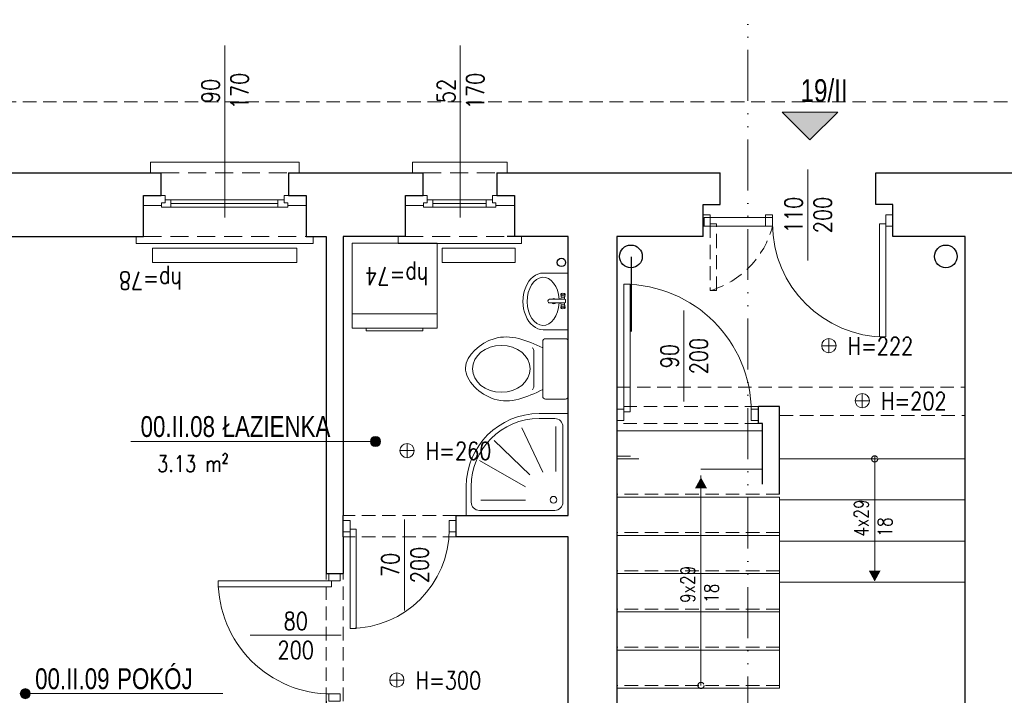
# Model space of a CAD drawing. Header units: millimetres. Extents: x 284606 to 628701, y -213781 to -93475.
# Tile 16 of 102: x 287657 to 288353, y -103279 to -102802. Entities that reach past the tile are written whole.
import ezdxf
from ezdxf.enums import TextEntityAlignment as Align
from ezdxf.lldxf.tags import DXFTag

# ---------------------------------------------------------------- set-up
doc = ezdxf.new("R2010")
doc.units = ezdxf.units.MM
for name, pattern in [('ACAD_ISO12W100', [21, 12, -3, 0, -3, 0, -3]), ('DASHED', [0.75, 0.5, -0.25]), ('HIDDEN', [9.525, 6.35, -3.175])]:
    doc.linetypes.add(name, pattern=pattern)
doc.layers.get('0').update_dxf_attribs({"lineweight": 0})
for name, color, linetype, lineweight in [('!STR_Elewacje 0.15', 10, 'Continuous', 15), ('!STR_Konstrukcja 0.20', 200, 'Continuous', 20), ('!STR_Konstrukcja 0.30', 64, 'Continuous', 30), ('!STR_Opisy 0.09', 8, 'Continuous', 9), ('!STR_Przerywana 0.09', 8, 'HIDDEN', 9), ('!STR_Stolarka drzwiowa', 8, 'Continuous', 15), ('!STR_Stolarka okienna', 72, 'Continuous', 15), ('EKO Opisy 0.09', 8, 'Continuous', 9)]:
    doc.layers.add(name, color=color, linetype=linetype, lineweight=lineweight)
doc.layers.add('EKO Wyposażenie', color=7, linetype='Continuous', lineweight=5, true_color=0x919191)
doc.layers.add('IS_Powrót', color=5, linetype='SOLID', lineweight=30, true_color=0x0000ff)
doc.layers.add('I__KANALIZACJA_SAN', color=7, linetype='KAN_SAN', true_color=0x753b00)
doc.styles.add('AB_Arial', font='NirmalaS.ttf')
doc.styles.add('EKO 1-10', font='romans.shx', dxfattribs={"width": 0.8, "height": 15})
doc.styles.add('EKO 1-5', font='romans.shx', dxfattribs={"width": 0.8, "height": 10})
doc.styles.get("Standard").update_dxf_attribs({"font": 'calibri.ttf'})
doc.linetypes.add('KAN_SAN', pattern='A,20,-7,["KS",Standard,S=5,R=0,X=-5,Y=-2.5],-6', length=33)
tags = doc.linetypes.add('SOLID', pattern=[10, 10, 0]).pattern_tags.tags
tags[6:7] = [DXFTag(74, 4), DXFTag(75, 0), DXFTag(340, '0'), DXFTag(46, 0.0), DXFTag(50, 0.0), DXFTag(44, 0.0), DXFTag(45, 0.0)]
tags[4:5] = [DXFTag(74, 4), DXFTag(75, 0), DXFTag(340, '0'), DXFTag(46, 0.0), DXFTag(50, 0.0), DXFTag(44, 0.0), DXFTag(45, 0.0)]

# ---------------------------------------------------------------- blocks, each defined once
blk = doc.blocks.new('*U131')
at = {"layer": '!STR_Opisy 0.09', "linetype": 'Continuous'}
blk.add_line((42.34, 71.45), (42.34, 7.22), dxfattribs=at)
at = {"layer": '!STR_Stolarka drzwiowa'}
for points in [[(0, 0), (0, 90), (4.38, 90), (4.38, 0)], [(-5, -6.2), (0, -6.2), (0, 1.8), (-5, 1.8)], [(90, -6.2), (95, -6.2), (95, 1.8), (90, 1.8)]]:
    blk.add_lwpolyline(points, close=True, dxfattribs=at)
blk.add_arc((0, 0), 90, 0, 90, dxfattribs=at)
at = {"layer": '!STR_Opisy 0.09', "linetype": 'Continuous', "style": 'EKO 1-10', "width": 0.8}
blk.add_attdef('SZER', text='', height=12.5, rotation=90, dxfattribs=at).set_placement((42.34, 39.33), align=Align.BOTTOM_CENTER)
at = {"layer": '!STR_Opisy 0.09', "ltscale": 0.7, "style": 'EKO 1-10', "width": 0.8}
blk.add_attdef('WYS', text='', height=12.5, rotation=90, dxfattribs=at).set_placement((52.87, 39.33), align=Align.MIDDLE_CENTER)
blk = doc.blocks.new('wysokosc2')
at = {"ltscale": 2}
for points in [[(-5.06, 0.04), (5.03, 0.04)], [(0, 5.1), (0, -5.1)]]:
    blk.add_lwpolyline(points, dxfattribs=at)
blk.add_circle((0, 0), 5.03, dxfattribs=at)
at = {"ltscale": 2, "style": 'EKO 1-5', "width": 0.8}
blk.add_attdef('WYS', (13.29, -6.01), '', height=12.5, dxfattribs=at)
blk = doc.blocks.new('*U134')
at = {"layer": '!STR_Konstrukcja 0.20', "linetype": 'Continuous', "lineweight": 15}
for points in [[(8.12, 45.81), (0.62, 45.81), (0.62, 53.31), (105.62, 53.31), (105.62, 45.81), (98.12, 45.81)], [(-4.38, 0.81), (-9.38, 0.81), (-9.38, -4.19), (115.62, -4.19), (115.62, 0.81), (110.62, 0.81)]]:
    blk.add_lwpolyline(points, dxfattribs=at)
at = {"layer": '!STR_Konstrukcja 0.30', "ltscale": 2}
for points in [[(-4.38, 0.81), (-4.38, 29.68), (8.12, 29.68), (8.12, 45.81)], [(98.12, 45.81), (98.12, 29.68), (110.62, 29.68), (110.62, 0.81)]]:
    blk.add_lwpolyline(points, dxfattribs=at)
at = {"layer": '!STR_Przerywana 0.09', "ltscale": 2}
for points in [[(8.12, 45.81), (98.12, 45.81)], [(-4.38, 0.81), (110.62, 0.81)]]:
    blk.add_lwpolyline(points, dxfattribs=at)
at = {"layer": '!STR_Stolarka okienna', "ltscale": 0.3}
for points in [[(-4.38, 22.64), (-4.38, 29.68), (11.02, 29.68), (11.02, 24.55), (8.52, 24.55), (8.52, 22.64), (-4.38, 22.64)], [(110.62, 22.64), (110.62, 29.68), (95.05, 29.68), (95.05, 24.55), (97.55, 24.55), (97.55, 22.64), (110.62, 22.64)], [(97.55, 21.56), (97.55, 24.55), (95.05, 24.55), (95.05, 26.7), (11.02, 26.7), (11.02, 24.55), (8.52, 24.55), (8.52, 21.56), (97.55, 21.56)], [(15.12, 26.7), (15.12, 21.56)], [(90.62, 24.13), (15.12, 24.13)], [(90.62, 21.56), (90.62, 26.7)]]:
    blk.add_lwpolyline(points, dxfattribs=at)
blk = doc.blocks.new('*U135')
at = {"layer": '!STR_Opisy 0.09', "linetype": 'Continuous'}
blk.add_line((0, 32.11), (0, -89.22), dxfattribs=at)
at = {"layer": '!STR_Opisy 0.09', "linetype": 'Continuous', "style": 'EKO 1-5', "width": 0.8}
blk.add_attdef('SZER', text='', height=12.5, rotation=270, dxfattribs=at).set_placement((0, 0), align=Align.BOTTOM_CENTER)
at = {"layer": '!STR_Opisy 0.09', "ltscale": 0.7, "style": 'EKO 1-5', "width": 0.8}
blk.add_attdef('WYS', text='', height=12.5, rotation=270, dxfattribs=at).set_placement((-10.53, 0), align=Align.MIDDLE_CENTER)
at = {"layer": '!STR_Opisy 0.09', "linetype": 'Continuous', "style": 'EKO 1-5', "width": 0.8}
blk.add_attdef('HP=', (30.1, -127.68), '', height=12.5, rotation=180, dxfattribs=at)
blk = doc.blocks.new('*U139')
at = {"layer": '!STR_Opisy 0.09', "linetype": 'Continuous'}
blk.add_line((38.49, 6.91), (38.49, -57.31), dxfattribs=at)
at = {"layer": '!STR_Stolarka drzwiowa'}
for points in [[(-5, 6.2), (0, 6.2), (0, -1.8), (-5, -1.8)], [(0, 0), (0, -80), (4.38, -80), (4.38, 0)], [(80, 6.2), (85, 6.2), (85, -1.8), (80, -1.8)]]:
    blk.add_lwpolyline(points, close=True, dxfattribs=at)
blk.add_arc((0, 0), 80, 270, 0, dxfattribs=at)
at = {"layer": '!STR_Opisy 0.09', "linetype": 'Continuous', "style": 'EKO 1-10', "width": 0.8}
blk.add_attdef('SZER', text='', height=12.5, rotation=90, dxfattribs=at).set_placement((38.49, -25.2), align=Align.BOTTOM_CENTER)
at = {"layer": '!STR_Opisy 0.09', "ltscale": 0.7, "style": 'EKO 1-10', "width": 0.8}
blk.add_attdef('WYS', text='', height=12.5, rotation=90, dxfattribs=at).set_placement((49.01, -25.2), align=Align.MIDDLE_CENTER)
blk = doc.blocks.new('*U142')
at = {"layer": '!STR_Opisy 0.09', "linetype": 'Continuous'}
blk.add_line((38.49, 6.91), (38.49, -57.31), dxfattribs=at)
at = {"layer": '!STR_Stolarka drzwiowa'}
for points in [[(-5, 6.2), (0, 6.2), (0, -1.8), (-5, -1.8)], [(0, 0), (0, -70), (4.38, -70), (4.38, 0)], [(70, 6.2), (75, 6.2), (75, -1.8), (70, -1.8)]]:
    blk.add_lwpolyline(points, close=True, dxfattribs=at)
blk.add_arc((0, 0), 70, 270, 0, dxfattribs=at)
at = {"layer": '!STR_Opisy 0.09', "linetype": 'Continuous', "style": 'EKO 1-10', "width": 0.8}
blk.add_attdef('SZER', text='', height=12.5, rotation=90, dxfattribs=at).set_placement((38.49, -25.2), align=Align.BOTTOM_CENTER)
at = {"layer": '!STR_Opisy 0.09', "ltscale": 0.7, "style": 'EKO 1-10', "width": 0.8}
blk.add_attdef('WYS', text='', height=12.5, rotation=90, dxfattribs=at).set_placement((49.01, -25.2), align=Align.MIDDLE_CENTER)
blk = doc.blocks.new('*U102')
for p, q in [((19.33, 0), (-19.33, 0)), ((-21.33, -16.02), (-21.33, -2)), ((21.33, -16.02), (21.33, -2)), ((-19.33, -18.02), (19.33, -18.02)), ((13.09, -24.36), (-12.8, -24.36))]:
    blk.add_line(p, q)
for centre, start, end in [((-19.33, -2), 90, 180), ((19.33, -2), 360, 90), ((-19.33, -16.02), 180, 270), ((19.33, -16.02), 270, 360), ((-12.8, -26.36), 90, 154.52934), ((13.09, -26.36), 24.56818, 90)]:
    blk.add_arc(centre, 2, start, end)
blk.add_ellipse((0.08, -47.22), major_axis=(0, -20.4), ratio=0.810803)
blk.add_open_spline([(14.91, -18.02), (20.03, -29.22), (28.87, -49.72), (0.74, -82.83), (-29.38, -50.17), (-19.96, -29.25), (-14.6, -18)], degree=3, knots=[1.212901, 1.212901, 1.212901, 1.212901, 36.090844, 64.924591, 94.904253, 129.876154, 129.876154, 129.876154, 129.876154])
blk = doc.blocks.new('*U101')
for p, q in [((30, 30), (30, -30)), ((30, 30), (90, 30)), ((80, 30), (80, -30)), ((90, 30), (90, -30)), ((30, -30), (90, -30))]:
    blk.add_line(p, q)
blk.add_lwpolyline([(90, -20), (92, -20), (92, 20), (90, 20)])
blk = doc.blocks.new('brodzik2')
for p, q in [((-11.82, 85.56), (-25.62, 85.56)), ((-4.62, 11.76), (-4.62, 78.36)), ((-85.62, 25.56), (-85.62, 11.76)), ((-78.42, 4.56), (-11.82, 4.56))]:
    blk.add_line(p, q)
for points in [[(-25.62, 90), (0, 90), (0, 0), (-90, 0), (-90, 25.56)], [(-10.9, 38.91), (-10.9, 78.42)], [(-22.44, 38.22), (-40.94, 77.38)], [(-33.81, 35.77), (-65.37, 66.26)], [(-37.65, 25.32), (-78.27, 48.69)], [(-37.65, 13.57), (-77.22, 13.57)]]:
    blk.add_lwpolyline(points)
blk.add_circle((-12.99, 13.92), 2.96)
for centre, radius, start, end in [((-25.53, 25.53), 64.47, 90.07641, 179.96835), ((-25.62, 25.56), 60, 90, 180), ((-11.82, 78.36), 7.2, 360, 90), ((-78.42, 11.76), 7.2, 180, 270), ((-11.82, 11.76), 7.2, 270, 0)]:
    blk.add_arc(centre, radius, start, end)
blk = doc.blocks.new('*U118')
at = {"linetype": 'Continuous'}
for p, q in [((31.3, 0), (-31.3, 0)), ((31.3, -27.6), (31.3, 0)), ((-31.3, -27.6), (-31.3, 0)), ((-5.5, -3.8), (-7.7, -3.4)), ((-5.5, -7.9), (-7.7, -8.3)), ((-4.8, -4.2), (-2.4, -4.2)), ((-4.8, -7.3), (-2.4, -8.5)), ((-2.4, -20.6), (-2.4, -4)), ((-1.2, -2.8), (0.4, -2.8)), ((1.6, -4), (1.6, -20.6)), ((1.6, -4.2), (4.1, -4.2)), ((1.6, -8.5), (4, -7.3)), ((4.7, -3.8), (6.9, -3.4)), ((4.7, -7.9), (6.9, -8.3)), ((-0.2, -22.4), (-0.6, -22.4))]:
    blk.add_line(p, q, dxfattribs=at)
for centre, radius, start, end in [((-1.2, -4), 1.2, 90, 180), ((0.4, -4), 1.2, 0, 90), ((-0.3, -15.9), 2.89, 138.1635, 221.8365), ((-0.6, -20.6), 1.8, 180, 270), ((-0.2, -20.6), 1.8, 270, 0), ((-0.3, -15.9), 2.89, 311.1962, 48.8038)]:
    blk.add_arc(centre, radius, start, end, dxfattribs=at)
for centre, major_axis, ratio, start_param, end_param in [((0, -27.6), (-26.6, 0), 0.662269, 4.803016, 10.93344), ((-7.8, -5.8), (0, -2.47), 0.476554, 5.436764, 10.271199), ((-5.5, -5.8), (0, -2.05), 0.476554, 0, 3.141593), ((0, -27.6), (-31.3, 0), 0.713042, 0, 3.141593)]:
    blk.add_ellipse(centre, major_axis=major_axis, ratio=ratio, start_param=start_param, end_param=end_param, dxfattribs=at)
blk.add_ellipse((-8.1, -5.8), major_axis=(0, -2.05), ratio=0.476554, dxfattribs=at)
at = {"linetype": 'Continuous', "extrusion": (3.22359e-14, 3.55849e-14, -1)}
for centre, major_axis, start_param, end_param in [((4.7, -5.8), (0, -2.05), 0, 3.141593), ((7, -5.8), (0, -2.47), 5.436764, 10.271199)]:
    blk.add_ellipse(centre, major_axis=major_axis, ratio=0.476554, start_param=start_param, end_param=end_param, dxfattribs=at)
blk.add_ellipse((7.3, -5.8), major_axis=(0, -2.05), ratio=0.476554, dxfattribs=at)
blk = doc.blocks.new('*U154')
at = {"layer": '!STR_Opisy 0.09', "linetype": 'Continuous'}
blk.add_line((0, 32.11), (0, -89.22), dxfattribs=at)
at = {"layer": '!STR_Opisy 0.09', "linetype": 'Continuous', "style": 'EKO 1-5', "width": 0.8}
blk.add_attdef('SZER', text='', height=12.5, rotation=270, dxfattribs=at).set_placement((0, 0), align=Align.BOTTOM_CENTER)
at = {"layer": '!STR_Opisy 0.09', "ltscale": 0.7, "style": 'EKO 1-5', "width": 0.8}
blk.add_attdef('WYS', text='', height=12.5, rotation=270, dxfattribs=at).set_placement((-10.53, 0), align=Align.MIDDLE_CENTER)
at = {"layer": '!STR_Opisy 0.09', "linetype": 'Continuous', "style": 'EKO 1-5', "width": 0.8}
blk.add_attdef('HP=', (22.54, -124.5), '', height=12.5, rotation=180, dxfattribs=at)
blk = doc.blocks.new('*U277')
at = {"layer": '!STR_Opisy 0.09', "linetype": 'Continuous'}
blk.add_line((-55.1, 38.25), (-55.1, -25.98), dxfattribs=at)
at = {"layer": '!STR_Stolarka drzwiowa'}
for points in [[(-80, 6.2), (-85, 6.2), (-85, -1.8), (-80, -1.8)], [(0, 0), (0, -80), (-4.38, -80), (-4.38, 0)], [(5, 6.2), (0, 6.2), (0, -1.8), (5, -1.8)]]:
    blk.add_lwpolyline(points, close=True, dxfattribs=at)
blk.add_arc((0, 0), 80, 180, 270, dxfattribs=at)
at = {"layer": '!STR_Opisy 0.09', "linetype": 'Continuous', "style": 'EKO 1-10', "width": 0.8}
blk.add_attdef('SZER', text='', height=12.5, rotation=90, dxfattribs=at).set_placement((-55.1, 6.14), align=Align.BOTTOM_CENTER)
at = {"layer": '!STR_Opisy 0.09', "ltscale": 0.7, "style": 'EKO 1-10', "width": 0.8}
blk.add_attdef('WYS', text='', height=12.5, rotation=90, dxfattribs=at).set_placement((-44.57, 6.14), align=Align.MIDDLE_CENTER)
blk = doc.blocks.new('*U459')
at = {"ltscale": 0.3}
blk.add_hatch(color=256, dxfattribs=at).paths.add_polyline_path([(-0.91, 50, 1), (6.82, 50, 1)])
at = {"ltscale": 1.5}
blk.add_line((17.59, 50), (154.57, 50), dxfattribs=at)
at = {"ltscale": 0.3}
blk.add_lwpolyline([(17.59, 50), (2.95, 50)], dxfattribs=at)
blk.add_circle((2.95, 50), 3.86, dxfattribs=at)
at = {"ltscale": 1.5, "width": 0.8}
for tag, p, height, style in [('NR_POM.', (10.51, 53.45), 16, 'AB_Arial'), ('NAZWA_POMIESZCZENIA', (66.91, 53.45), 16, 'AB_Arial'), ('POSADZKA', (9.08, 4), 12.5, 'EKO 1-5')]:
    blk.add_attdef(tag, p, '', height=height, rotation=0, dxfattribs=dict(at, style=style))
at = {"ltscale": 1.5, "style": 'EKO 1-5', "width": 0.8}
blk.add_attdef('POWIERZCHNIA', text='', height=12.5, rotation=0, dxfattribs=at).set_placement((78.06, 22.91), align=Align.BOTTOM_RIGHT)
blk = doc.blocks.new('*U464')
at = {"ltscale": 0.3}
blk.add_hatch(color=256, dxfattribs=at).paths.add_polyline_path([(186.95, 50, 1), (194.67, 50, 1)])
at = {"ltscale": 1.5}
blk.add_line((17.59, 50), (190.81, 50), dxfattribs=at)
at = {"ltscale": 0.3}
blk.add_lwpolyline([(17.59, 50), (2.95, 50)], dxfattribs=at)
blk.add_circle((190.81, 50), 3.86, dxfattribs=at)
at = {"ltscale": 1.5, "width": 0.8}
for tag, p, height, style in [('NR_POM.', (10.51, 53.45), 16, 'AB_Arial'), ('NAZWA_POMIESZCZENIA', (66.91, 53.45), 16, 'AB_Arial'), ('POSADZKA', (9.08, 4), 12.5, 'EKO 1-5')]:
    blk.add_attdef(tag, p, '', height=height, rotation=0, dxfattribs=dict(at, style=style))
at = {"ltscale": 1.5, "style": 'EKO 1-5', "width": 0.8}
blk.add_attdef('POWIERZCHNIA', text='', height=12.5, rotation=0, dxfattribs=at).set_placement((78.06, 22.91), align=Align.BOTTOM_RIGHT)
blk = doc.blocks.new('NR MIESZ')
h = blk.add_hatch(color=256)
h.dxf.hatch_style = 1
h.paths.add_polyline_path([(-24.54, -24.54), (0, 0), (24.54, -24.54)])
blk.add_lwpolyline([(-24.54, -24.54), (0, 0), (24.54, -24.54), (-24.54, -24.54)])
at = {"ltscale": 1.5, "style": 'AB_Arial', "width": 0.8}
for p in [(-33.22, -50.58), (-33.22, -83)]:
    blk.add_attdef('NR_POM.', p, '', height=20, rotation=0, dxfattribs=at)

msp = doc.modelspace()

# ---------------------------------------------------------------- hatches: boundary and pattern name
at = {"layer": '!STR_Opisy 0.09', "linetype": 'Continuous'}
h = msp.add_hatch(color=8, dxfattribs=at)
h.dxf.hatch_style = 1
h.paths.add_polyline_path([(288134.33, -103132.89), (288138.5, -103125.27), (288138.5, -103132.89)])
h.paths.add_polyline_path([(288138.5, -103132.89), (288138.5, -103125.27), (288142.68, -103132.89)])
h = msp.add_hatch(color=8, dxfattribs=at)
h.dxf.hatch_style = 1
h.paths.add_polyline_path([(288256.99, -103191.11), (288261.17, -103198.73), (288261.17, -103191.11)])
h.paths.add_polyline_path([(288261.17, -103191.11), (288261.17, -103198.73), (288265.35, -103191.11)])

# ---------------------------------------------------------------- linework, layer by layer
at = {"layer": '!STR_Elewacje 0.15', "color": 8, "ltscale": 1.5}
for points in [[(287751.07, -102963.52), (287853.01, -102963.52), (287853.01, -102973.52), (287751.07, -102973.52)], [(287955.66, -102963.52), (288007.31, -102963.52), (288007.31, -102973.52), (287955.66, -102973.52)]]:
    msp.add_lwpolyline(points, close=True, dxfattribs=at)
at = {"layer": '!STR_Konstrukcja 0.20', "color": 8, "ltscale": 1.5}
for p, q in [((288182.04, -103092.42), (288079.04, -103092.42)), ((288094.53, -103112.19), (288079.04, -103112.19)), ((288194.04, -103112.19), (288325.04, -103112.19)), ((288182.04, -103119.42), (288138.5, -103119.42)), ((288194.04, -103139.19), (288079.04, -103139.19)), ((288194.04, -103274.19), (288194.04, -103139.19)), ((288194.04, -103141.19), (288325.04, -103141.19)), ((288194.04, -103166.19), (288079.04, -103166.19)), ((288194.04, -103170.19), (288325.04, -103170.19)), ((288194.04, -103193.19), (288079.04, -103193.19)), ((288194.04, -103199.19), (288325.04, -103199.19)), ((288194.04, -103220.19), (288079.04, -103220.19)), ((288194.04, -103247.19), (288079.04, -103247.19)), ((288194.04, -103274.19), (288079.04, -103274.19))]:
    msp.add_line(p, q, dxfattribs=at)
at = {"layer": '!STR_Konstrukcja 0.20', "color": 8, "linetype": 'Continuous', "lineweight": 15}
for points in [[(287942.23, -102910.19), (287934.73, -102910.19), (287934.73, -102902.69), (288001.73, -102902.69), (288001.73, -102910.19), (287994.23, -102910.19)], [(287929.73, -102955.19), (287924.73, -102955.19), (287924.73, -102960.19), (288011.73, -102960.19), (288011.73, -102955.19), (288006.73, -102955.19)]]:
    msp.add_lwpolyline(points, dxfattribs=at)
at = {"layer": '!STR_Konstrukcja 0.30', "color": 8, "ltscale": 1.5}
for p, q in [((288194.04, -103075.19), (288179.04, -103075.16)), ((288179.04, -103087.16), (288179.04, -103075.16)), ((288194.04, -103137.19), (288194.04, -103075.19)), ((288182.04, -103087.19), (288179.04, -103087.16)), ((288182.04, -103130.01), (288182.04, -103087.19)), ((287885.73, -103167.19), (287885.73, -103152.19)), ((287965.73, -103167.19), (287965.73, -103152.19)), ((287873.73, -103193.19), (287885.73, -103193.19))]:
    msp.add_line(p, q, dxfattribs=at)
for points in [[(286985.04, -103007.19), (287509.6, -103007.19), (287509.6, -102910.19), (287757.23, -102910.19)], [(287847.23, -102910.19), (287942.23, -102910.19)], [(287994.23, -102910.19), (288152.04, -102910.19)], [(288140.04, -102955.19), (288140.04, -102932.69), (288152.04, -102932.69), (288152.04, -102910.19)], [(288274.04, -102955.19), (288274.04, -102932.69), (288262.04, -102932.69), (288262.04, -102910.19)], [(288262.04, -102910.19), (288412.04, -102910.19), (288412.04, -102923.19), (288432.54, -102923.2)], [(287873.73, -103283.19), (287873.73, -103476.19), (287558.73, -103476.19), (287558.73, -102955.19), (287744.73, -102955.19)], [(287859.73, -102955.19), (287873.73, -102955.19), (287873.73, -103193.19)], [(287929.73, -102955.19), (287885.73, -102955.19), (287885.73, -103152.19)], [(287965.73, -103152.19), (288044.73, -103152.19), (288044.73, -102955.19), (288001.57, -102955.19)], [(288140.04, -102955.19), (288079.04, -102955.19), (288079.04, -103334.19)], [(288325.04, -103308.19), (288325.04, -102955.19), (288274.04, -102955.19)], [(287885.73, -103167.19), (287885.73, -103193.19)], [(288044.73, -103334.19), (288044.73, -103167.19), (287965.73, -103167.19)]]:
    msp.add_lwpolyline(points, dxfattribs=at)
at = {"layer": '!STR_Konstrukcja 0.30', "color": 8, "ltscale": 2}
for points in [[(287929.73, -102955.19), (287929.73, -102926.31), (287942.23, -102926.31), (287942.23, -102910.19)], [(287994.23, -102910.19), (287994.23, -102926.31), (288006.73, -102926.31), (288006.73, -102955.19)]]:
    msp.add_lwpolyline(points, dxfattribs=at)
at = {"layer": '!STR_Opisy 0.09', "color": 8, "linetype": 'Continuous'}
for points in [[(288261.17, -103196.73), (288261.17, -103110.02)], [(288138.5, -103272.19), (288138.5, -103123.84)]]:
    msp.add_lwpolyline(points, dxfattribs=at)
at = {"layer": '!STR_Opisy 0.09', "color": 8, "linetype": 'HIDDEN', "ltscale": 2}
for centre in [(288261.17, -103112.19), (288138.5, -103272.19)]:
    msp.add_circle(centre, 2.17, dxfattribs=at)
at = {"layer": '!STR_Przerywana 0.09', "color": 8, "ltscale": 1.5}
for p, q in [((288079.04, -103061.63), (288325.04, -103061.63)), ((288179.04, -103075.16), (288079.04, -103075.19)), ((288194.04, -103081.63), (288325.04, -103081.63)), ((288179.04, -103087.16), (288079.04, -103087.19)), ((288088.79, -103110.19), (288079.04, -103110.19)), ((288194.04, -103137.19), (288079.04, -103137.19)), ((287965.73, -103152.19), (287885.73, -103152.19)), ((288194.04, -103164.19), (288079.04, -103164.19)), ((287965.73, -103167.19), (287885.73, -103167.19)), ((287873.73, -103283.19), (287873.73, -103193.19)), ((287885.73, -103283.19), (287885.73, -103193.19)), ((288194.04, -103191.19), (288079.04, -103191.19)), ((288194.04, -103218.19), (288079.04, -103218.19)), ((288194.04, -103245.19), (288079.04, -103245.19)), ((288194.04, -103272.19), (288079.04, -103272.19))]:
    msp.add_line(p, q, dxfattribs=at)
msp.add_lwpolyline([(286935.04, -102957.19), (287459.6, -102957.19), (287459.6, -102860.19), (288462.04, -102860.19), (288462.04, -102873.2), (288940.38, -102873.29), (288940.38, -104115.19), (288515.18, -104115.19), (288515.18, -104134.19), (287838.05, -104134.19), (287838.05, -104121.19), (287372.79, -104121.19), (287372.79, -104115.19), (286948.04, -104115.19), (286948.04, -103568.85), (286935.04, -103568.85)], close=True, dxfattribs=at)
at = {"layer": '!STR_Przerywana 0.09', "color": 8, "ltscale": 2}
for points in [[(287942.23, -102910.19), (287994.23, -102910.19)], [(287929.73, -102955.19), (288006.73, -102955.19)]]:
    msp.add_lwpolyline(points, dxfattribs=at)
at = {"layer": '!STR_Stolarka drzwiowa', "color": 8, "ltscale": 0.3}
for points in [[(288140.04, -102939.94), (288145.04, -102939.94), (288145.04, -102947.94), (288140.04, -102947.94)], [(288189.04, -102941.74), (288140.66, -102941.74), (288140.66, -102947.94), (288189.04, -102947.94)]]:
    msp.add_lwpolyline(points, close=True, dxfattribs=at)
at = {"layer": '!STR_Stolarka drzwiowa', "color": 8, "linetype": 'DASHED', "ltscale": 20}
msp.add_lwpolyline([(288145.04, -102946.14), (288145.04, -102993.36), (288149.42, -102993.36), (288149.42, -102946.14)], close=True, dxfattribs=at)
msp.add_arc((288126.58, -102931.46), 64.6, 286.60473, 345.21608, dxfattribs=at)
at = {"layer": '!STR_Stolarka okienna', "color": 8, "ltscale": 0.3}
for points in [[(287929.73, -102933.36), (287929.73, -102926.31), (287945.13, -102926.31), (287945.13, -102931.45), (287942.63, -102931.45), (287942.63, -102933.36), (287929.73, -102933.36)], [(288006.73, -102933.36), (288006.73, -102926.31), (287991.16, -102926.31), (287991.16, -102931.45), (287993.66, -102931.45), (287993.66, -102933.36), (288006.73, -102933.36)], [(287993.66, -102934.43), (287993.66, -102931.45), (287991.16, -102931.45), (287991.16, -102929.3), (287945.13, -102929.3), (287945.13, -102931.45), (287942.63, -102931.45), (287942.63, -102934.43), (287993.66, -102934.43)], [(287949.23, -102929.3), (287949.23, -102934.43)], [(287986.73, -102931.87), (287949.23, -102931.87)], [(287986.73, -102934.43), (287986.73, -102929.3)]]:
    msp.add_lwpolyline(points, dxfattribs=at)
at = {"layer": 'EKO Opisy 0.09', "color": 8, "linetype": 'ACAD_ISO12W100', "ltscale": 3}
msp.add_lwpolyline([(288106.64, -104319.25), (288106.64, -103428.3), (288171.64, -103428.3), (288171.64, -102648.2)], dxfattribs=at)
at = {"layer": 'I__KANALIZACJA_SAN', "color": 8, "lineweight": 30}
msp.add_line((288089.27, -102969.47), (288089.27, -103022.38), dxfattribs=at)
for centre in [(288089.05, -102969.23), (288311.4, -102969.23)]:
    msp.add_circle(centre, 8.01, dxfattribs=at)
at = {"layer": 'IS_Powrót', "color": 8, "linetype": 'ByBlock'}
msp.add_circle((288039.92, -102973.49), 3, dxfattribs=at)

# ---------------------------------------------------------------- block references
at = {"layer": '!STR_Konstrukcja 0.30', "color": 8, "ltscale": 1.5}
ref = msp.add_blockref('*U135', (287802.15, -102852.45), dxfattribs=dict(at, xscale=-1))
ref.add_attrib('SZER', '90', dxfattribs={"layer": '!STR_Opisy 0.09', "linetype": 'Continuous', "height": 12.5, "rotation": 90, "style": 'EKO 1-5', "width": 0.8}).set_placement((287802.15, -102852.45), align=Align.BOTTOM_CENTER)
ref.add_attrib('WYS', '170', dxfattribs={"layer": '!STR_Opisy 0.09', "ltscale": 0.7, "height": 12.5, "rotation": 90, "style": 'EKO 1-5', "width": 0.8}).set_placement((287812.67, -102852.45), align=Align.MIDDLE_CENTER)
ref.add_attrib('HP=', 'hp=78', (287772.05, -102980.12), dxfattribs={"layer": '!STR_Opisy 0.09', "linetype": 'Continuous', "height": 12.5, "rotation": 180, "style": 'EKO 1-5', "width": 0.8})
ref = msp.add_blockref('*U154', (287968.56, -102852.45), dxfattribs=dict(at, xscale=-1))
ref.add_attrib('SZER', '52', dxfattribs={"layer": '!STR_Opisy 0.09', "linetype": 'Continuous', "height": 12.5, "rotation": 90, "style": 'EKO 1-5', "width": 0.8}).set_placement((287968.56, -102852.45), align=Align.BOTTOM_CENTER)
ref.add_attrib('WYS', '170', dxfattribs={"layer": '!STR_Opisy 0.09', "ltscale": 0.7, "height": 12.5, "rotation": 90, "style": 'EKO 1-5', "width": 0.8}).set_placement((287979.09, -102852.45), align=Align.MIDDLE_CENTER)
ref.add_attrib('HP=', 'hp=74', (287946.02, -102976.95), dxfattribs={"layer": '!STR_Opisy 0.09', "linetype": 'Continuous', "height": 12.5, "rotation": 180, "style": 'EKO 1-5', "width": 0.8})
msp.add_blockref('*U134', (287749.11, -102956), dxfattribs=at)
at = {"layer": '!STR_Opisy 0.09', "color": 8}
ref = msp.add_blockref('NR MIESZ', (288215.48, -102886.99), dxfattribs=dict(at, xscale=-0.8, yscale=0.8, zscale=0.8, rotation=180))
ref.add_attrib('NR_POM.', '19/II', (288208.8, -102860.14), dxfattribs={"layer": '0', "ltscale": 1.5, "height": 16, "rotation": 360, "style": 'AB_Arial', "width": 0.8})
ref = msp.add_blockref('wysokosc2', (288228.83, -103032.29), dxfattribs=dict(at, xscale=-1, rotation=180))
ref.add_attrib('WYS', 'H=222', (288242.12, -103038.78), dxfattribs={"layer": '0', "ltscale": 2, "height": 12.5, "style": 'EKO 1-5', "width": 0.8})
ref = msp.add_blockref('wysokosc2', (288252.4, -103071.11), dxfattribs=dict(at, xscale=-1, rotation=180))
ref.add_attrib('WYS', 'H=202', (288265.69, -103077.61), dxfattribs={"layer": '0', "ltscale": 2, "height": 12.5, "style": 'EKO 1-5', "width": 0.8})
ref = msp.add_blockref('*U464', (287733.09, -103145.9), dxfattribs=dict(at, xscale=0.9199999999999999, yscale=0.9199999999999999, zscale=0.9199999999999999))
ref.add_attrib('NAZWA_POM', 'ŁAZIENKA', (287800.63, -103096.73), dxfattribs={"layer": '0', "ltscale": 1.5, "height": 14.72, "rotation": 0, "style": 'AB_Arial', "width": 0.8})
ref.add_attrib('NUMER_POM', '00.II.08', (287742.76, -103096.73), dxfattribs={"layer": '0', "ltscale": 1.5, "height": 14.72, "rotation": 0, "style": 'AB_Arial', "width": 0.8})
ref.add_attrib('R-SURF', '3.13 m²', dxfattribs={"layer": '0', "ltscale": 1.5, "height": 11.5, "rotation": 0, "style": 'EKO 1-5', "width": 0.8}).set_placement((287804.9, -103124.83), align=Align.BOTTOM_RIGHT)
ref = msp.add_blockref('wysokosc2', (287930.94, -103106.33), dxfattribs=dict(at, xscale=-1, rotation=180))
ref.add_attrib('WYS', 'H=260', (287944.23, -103112.83), dxfattribs={"layer": '0', "ltscale": 2, "height": 12.5, "style": 'EKO 1-5', "width": 0.8})
ref = msp.add_blockref('*U459', (287658.63, -103323.96), dxfattribs=dict(at, xscale=0.9199999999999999, yscale=0.9199999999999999, zscale=0.9199999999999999))
ref.add_attrib('NAZWA_POM', 'POKÓJ', (287726.18, -103274.79), dxfattribs={"layer": '0', "ltscale": 1.5, "height": 14.72, "rotation": 0, "style": 'AB_Arial', "width": 0.8})
ref.add_attrib('NUMER_POM', '00.II.09', (287668.31, -103274.79), dxfattribs={"layer": '0', "ltscale": 1.5, "height": 14.72, "rotation": 0, "style": 'AB_Arial', "width": 0.8})
ref.add_attrib('R-SURF', '16.41 m²', dxfattribs={"layer": '0', "ltscale": 1.5, "height": 11.5, "rotation": 0, "style": 'EKO 1-5', "width": 0.8}).set_placement((287730.45, -103302.89), align=Align.BOTTOM_RIGHT)
ref = msp.add_blockref('wysokosc2', (287923.72, -103268.33), dxfattribs=dict(at, xscale=-1, rotation=180))
ref.add_attrib('WYS', 'H=300', (287937.01, -103274.82), dxfattribs={"layer": '0', "ltscale": 2, "height": 12.5, "style": 'EKO 1-5', "width": 0.8})
at = {"layer": '!STR_Stolarka drzwiowa', "color": 8, "ltscale": 0.3}
for name, p, values in [('*U277', (288269.04, -102946.14), {'WYS': '200', 'SZER': '110'}), ('*U131', (288084.04, -103078.96), {'WYS': '200', 'SZER': '90'}), ('*U142', (287890.73, -103161.89), {'WYS': '200', 'SZER': '70'})]:
    msp.add_blockref(name, p, dxfattribs=at).add_auto_attribs(values)
at = {"layer": '!STR_Stolarka drzwiowa', "color": 8, "ltscale": 0.3, "rotation": 270}
msp.add_blockref('*U139', (287877.53, -103198.19), dxfattribs=at).add_auto_attribs({'WYS': '200', 'SZER': '80'})
at = {"layer": 'EKO Wyposażenie', "color": 8, "xscale": -1}
for name, p, rotation in [('*U101', (287922.14, -102929.8), 90), ('*U102', (288044.73, -103048.66), 270)]:
    msp.add_blockref(name, p, dxfattribs=dict(at, rotation=rotation))
at = {"layer": 'EKO Wyposażenie', "color": 8, "xscale": 0.6398441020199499, "yscale": 0.6398441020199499, "zscale": 0.6398441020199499, "rotation": 270}
msp.add_blockref('*U118', (288044.73, -103001.01), dxfattribs=at)
at = {"layer": 'EKO Wyposażenie', "color": 8, "xscale": 0.8000000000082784, "yscale": 0.8000000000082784, "zscale": 0.8000000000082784}
msp.add_blockref('brodzik2', (288044.73, -103152.19), dxfattribs=at)

# ---------------------------------------------------------------- texts
at = {"layer": '!STR_Opisy 0.09', "color": 8, "ltscale": 2, "char_height": 10, "rotation": 90, "style": 'EKO 1-5'}
for s, insert, attachment_point in [('4x29\\P18', (288246.73, -103167.14), 1), ('9x29\\P18', (288150.88, -103213.93), 7)]:
    msp.add_mtext_dynamic_manual_height_columns(s, width=22.0328, gutter_width=12.5, heights=[0], dxfattribs=dict(at, insert=insert, attachment_point=attachment_point))

doc.saveas('drawing.dxf')
